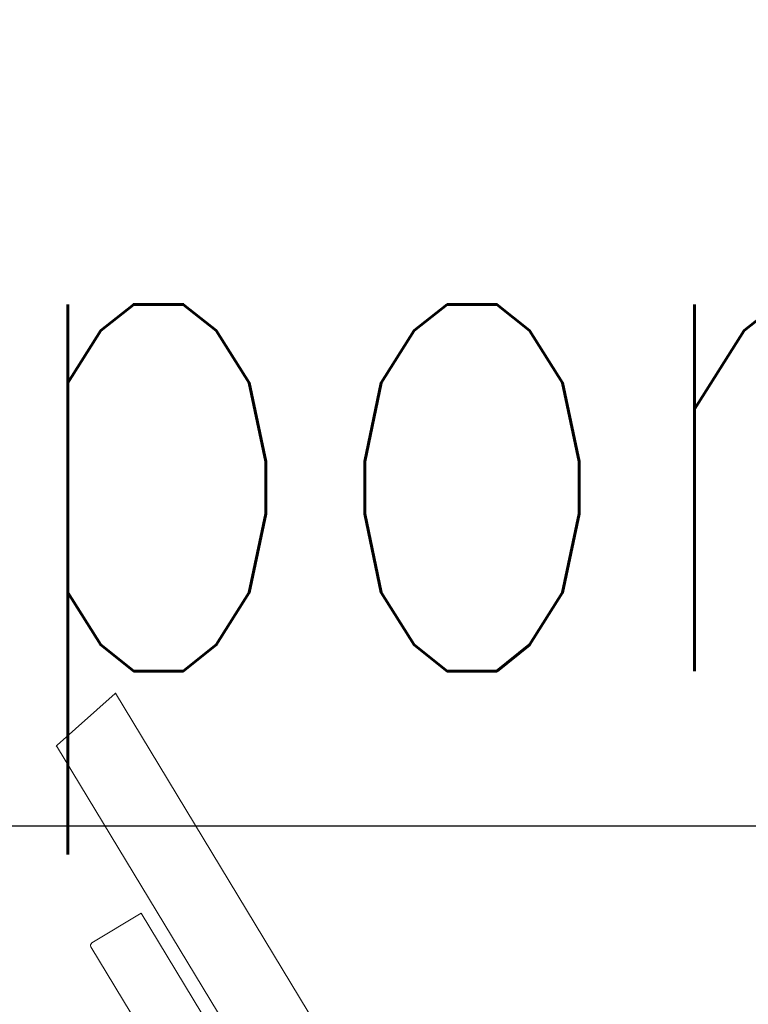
# Model space of a CAD drawing. Header units: millimetres. Extents: x 24385 to 79107, y -56478 to -23676.
# Tile 236 of 256: x 28334 to 28360, y -25867 to -25833. Entities that reach past the tile are written whole.
import ezdxf
from ezdxf.enums import TextEntityAlignment as Align

# ---------------------------------------------------------------- set-up
doc = ezdxf.new("R2010")
doc.units = ezdxf.units.MM
doc.header["$LTSCALE"] = 2
doc.layers.add('0_OPIS', color=7, linetype='Continuous', lineweight=13)
doc.layers.add('3DPLAN_A_TABELKA POMIESZCZEŃ', color=7, linetype='Continuous', lineweight=0)
for name, color, linetype in [('3DPLAN_A_KRESKOWANIE 1', 253, 'Continuous'), ('3DPLAN_A_OPIS', 8, 'Continuous'), ('_WLK_oznaczenia', 211, 'Continuous')]:
    doc.layers.add(name, color=color, linetype=linetype)
doc.layers.add('FURNITURE ZD 1 500', color=7, linetype='Continuous', lineweight=13, true_color=0x9fa8a5)
doc.styles.add('ARIAL', font='arial.ttf')
doc.styles.add('GRZEJNIK', font='simplex.shx', dxfattribs={"width": 0.7})

# ---------------------------------------------------------------- blocks, each defined once
blk = doc.blocks.new('kondygnacja -1')
at = {"layer": '3DPLAN_A_KRESKOWANIE 1'}
h = blk.add_hatch(dxfattribs=at)
h.set_pattern_fill('ANSI31', color=256, scale=7.5, style=0)
h.set_pattern_definition([(45, (23044.838, -26883.88), (-16.83798, 16.83798), [])])
h.paths.add_polyline_path([(31677.485, -24430.84), (30214.868, -24430.84), (30214.868, -24470.84), (30429.606, -24470.84), (30429.606, -24477.84), (30447.606, -24477.84), (30447.606, -24818.84), (30476.606, -24818.84), (30476.606, -24470.84), (31012.606, -24470.84), (31012.606, -24478.84), (31079.606, -24478.84), (31079.606, -24470.84), (31638.606, -24470.84), (31638.606, -25036.84), (31079.606, -25036.84), (31079.606, -25028.84), (31012.606, -25028.84), (31012.606, -25036.84), (30611.38, -25036.84), (30611.38, -25072.84), (31023.606, -25072.84), (31034.606, -25082.84), (31034.606, -25330.84), (31023.606, -25340.84), (30831.396, -25340.84, -0.038531), (30832.58, -25356.183), (30832.58, -25371.84), (31079.606, -25371.84), (31079.606, -25072.84), (31638.606, -25072.84), (31638.606, -25943.84), (30832.58, -25943.84), (30832.58, -26009.84), (31677.485, -26009.84)])
h.paths.add_polyline_path([(30682.606, -26009.84), (30832.58, -26009.84), (30832.58, -25943.84), (30760.606, -25943.84), (30760.606, -25454.668), (30735.606, -25464.584), (30735.606, -25943.84), (30682.606, -25943.84)])
h.paths.add_polyline_path([(30679.606, -25371.84), (30735.606, -25371.84), (30735.606, -25464.584), (30760.606, -25454.668), (30760.606, -25371.84), (30832.58, -25371.84), (30832.58, -25356.183, 0.038531), (30831.396, -25340.84), (30679.606, -25340.84)])
h.paths.add_polyline_path([(30355.83, -25371.84), (30425.606, -25371.84), (30425.606, -25379.84), (30463.606, -25379.84), (30463.606, -25424.739), (30471.606, -25424.739), (30471.606, -25395.84), (30533.606, -25395.84), (30533.606, -25371.84), (30576.606, -25371.84), (30576.606, -25341.84), (30472.606, -25341.84), (30472.606, -25326.84), (30427.606, -25326.84), (30427.606, -25341.84), (30355.83, -25341.84)])
h.paths.add_polyline_path([(30456.606, -25936.84), (30425.606, -25936.84), (30425.606, -25945.84), (30380.606, -25945.84), (30380.606, -26009.84), (30512.606, -26009.84), (30512.606, -25943.84), (30466.606, -25943.84), (30466.606, -25712.84), (30456.606, -25712.84)])
h.paths.add_polyline_path([(28888.606, -25941.84), (28888.606, -26009.84), (29013.606, -26009.84), (29013.606, -25941.84)])
h.paths.add_polyline_path([(28591.166, -26009.84), (28591.166, -25944.84), (28547.606, -25944.84), (28547.606, -26009.84)])
h.paths.add_polyline_path([(28624.606, -25870.534), (28654.797, -25870.534), (28654.797, -25924.534), (28624.606, -25924.534), (28624.606, -25944.84), (28591.166, -25944.84), (28591.166, -26009.84), (28713.606, -26009.84), (28713.606, -25941.84), (28672.606, -25941.84), (28672.606, -25932.84), (28657.606, -25932.84), (28657.606, -25716.84), (28624.606, -25716.84)])
h.paths.add_polyline_path([(28372.606, -25944.84), (28328.606, -25944.84), (28328.606, -25907.84), (28282.606, -25907.84), (28282.606, -25944.84), (28248.606, -25944.84), (28248.606, -26009.84), (28372.606, -26009.84)])
h.paths.add_polyline_path([(28092.606, -25563.84), (28054.606, -25563.84), (28054.606, -25383.84), (28067.602, -25383.84), (28067.606, -25375.84), (28340.606, -25375.84), (28340.606, -25341.84), (28070.606, -25341.84), (28070.606, -25332.84), (28030.606, -25332.84), (28030.606, -25395.598), (28048.707, -25395.598), (28048.707, -25449.598), (28030.606, -25449.598), (28030.606, -26009.84), (28073.606, -26009.84), (28073.606, -25944.84), (28054.606, -25944.84), (28054.606, -25668.84), (28092.606, -25668.84)])
h.paths.add_polyline_path([(27949.606, -25495.746), (27949.606, -25507.746), (27983.295, -25507.746), (27983.295, -25521.746), (27949.606, -25521.746), (27949.606, -25531.84), (27999.606, -25531.84), (27999.606, -25934.84), (27982.606, -25934.84), (27982.606, -25942.84), (27947.606, -25942.84), (27947.606, -26009.84), (28026.624, -26009.84), (28026.624, -25449.598), (27999.606, -25449.598), (27999.606, -25463.84), (27949.606, -25463.84), (27949.606, -25481.746), (27983.295, -25481.746), (27983.295, -25495.746)])
h.paths.add_polyline_path([(27982.606, -25361.84), (27952.606, -25361.84), (27952.606, -25332.84), (28026.624, -25332.84), (28026.624, -25395.598), (27999.606, -25395.598), (27999.606, -25377.84), (27982.606, -25377.84)])
h.paths.add_polyline_path([(26818.606, -25892.84), (26781.485, -25892.84), (26781.485, -26009.84), (26894.541, -26009.84), (26894.541, -25942.84), (26830.606, -25942.84), (26830.606, -25930.84), (26818.606, -25930.84)])
h.paths.add_polyline_path([(26894.541, -26009.84), (27115.936, -26009.84), (27115.936, -25942.84), (26894.541, -25942.84)])
h.paths.add_polyline_path([(27115.936, -25942.84), (27115.936, -26009.84), (27466.606, -26009.84), (27466.606, -25942.84), (27427.606, -25942.84), (27427.606, -25933.84), (27384.606, -25933.84), (27384.606, -25942.84)])
h.paths.add_polyline_path([(27641.606, -25942.84), (27641.606, -26009.84), (27802.606, -26009.84), (27802.606, -25942.84)])
h.paths.add_polyline_path([(30621.105, -25040.467), (30688.374, -25040.467), (30688.374, -25072.867), (30621.105, -25072.867)], flags=24)
at = {"layer": 'FURNITURE ZD 1 500'}
blk.add_line((28335.512, -25857.829), (28337.533, -25856.03), dxfattribs=at)
at = {"layer": 'FURNITURE ZD 1 500', "lineweight": 0}
for p, q in [((28355.931, -25886.386), (28337.543, -25856.022)), ((28353.361, -25887.355), (28335.494, -25857.851)), ((28347.718, -25883.057), (28336.688, -25864.842))]:
    blk.add_line(p, q, dxfattribs=at)
blk.add_lwpolyline([(28336.688, -25864.842, -0.414214), (28336.722, -25864.705), (28338.432, -25863.669), (28349.566, -25882.055), (28347.856, -25883.091, -0.09902)], format="xyb", dxfattribs=at)
at = {"layer": 'FURNITURE ZD 1 500'}
for centre, start, end in [((28337.599, -25856.104), 117.2801, 131.6899), ((28335.579, -25857.904), 131.6899, 162.3938)]:
    blk.add_arc(centre, 0.1, start, end, dxfattribs=at)
at = {"layer": '3DPLAN_A_OPIS', "color": 1, "lineweight": 30, "style": 'ARIAL'}
for tag, p in [('PRZESUNIĘCIE_WEJŚCIA', (27655.165, -24535.333)), ('WYŁĄCZONE', (27007.179, -24723.982)), ('Z_OPRACOWANIA', (26996.84, -24746.417)), ('WYŁĄCZONE', (30803.053, -24760.867)), ('Z_OPRACOWANIA', (30792.713, -24783.301)), ('WYŁĄCZONE', (28894.898, -24826.593)), ('Z_OPRACOWANIA', (28884.559, -24849.027)), ('POWIĘKSZENIE_WEJŚCIA', (28313.679, -25144.412)), ('POWIĘKSZENIE_WEJŚCIA', (29600.622, -25191.363)), ('POWIĘKSZENIE_WEJŚCIA', (28011.449, -25235.417)), ('WYŁĄCZONE', (29754.423, -25678.169)), ('Z_OPRACOWANIA', (29744.084, -25700.603)), ('WYJŚCIE_EWAKUACYJNE', (27763.791, -26106.068))]:
    blk.add_attdef(tag, p, '', height=12, dxfattribs=at)
at = {"layer": '3DPLAN_A_OPIS', "color": 0, "lineweight": 30, "style": 'ARIAL'}
for tag, p in [('UGUL_1', (29350.296, -24586.012)), ('UGUL_2', (29622.921, -24586.012)), ('UGUL_3', (29833.15, -24586.012))]:
    blk.add_attdef(tag, p, '', height=12, dxfattribs=at)
at = {"layer": '3DPLAN_A_TABELKA POMIESZCZEŃ', "ltscale": 0.5, "style": 'ARIAL'}
for tag, p in [('KURTYNA', (27861.913, -26064.849)), ('POWIETRZNA', (27861.913, -26084.562))]:
    blk.add_attdef(tag, p, '', height=12, dxfattribs=at)

msp = doc.modelspace()

# ---------------------------------------------------------------- linework, layer by layer
at = {"layer": '_WLK_oznaczenia'}
msp.add_line((28559.638, -25860.645), (28314.164, -25860.645), dxfattribs=at)

# ---------------------------------------------------------------- block references
at = {"layer": '0_OPIS'}
msp.add_blockref('kondygnacja -1', (0, 0), dxfattribs=at)

# ---------------------------------------------------------------- texts
at = {"layer": '_WLK_oznaczenia', "style": 'GRZEJNIK', "width": 0.7}
msp.add_text('pompa podumywalkowa', height=19.13386, dxfattribs=at).set_placement((28439.782, -25855.253), align=Align.CENTER)

doc.saveas('drawing.dxf')
